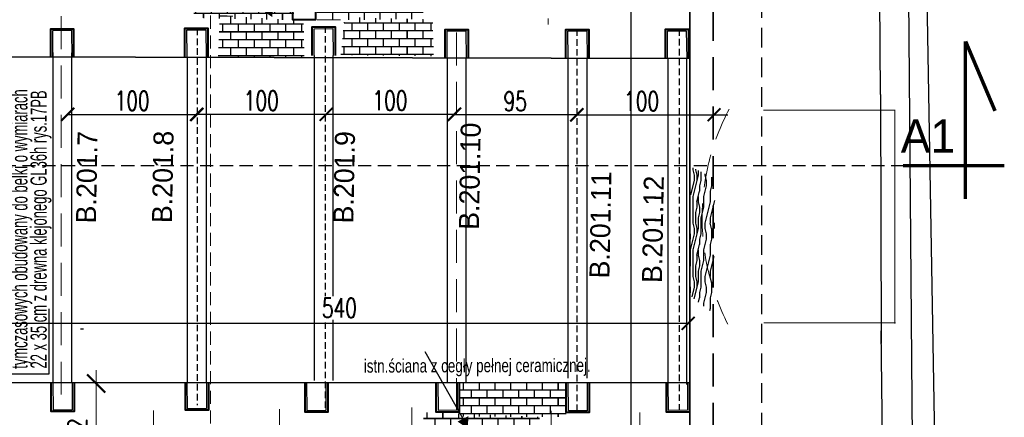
# Model space of a CAD drawing. Header units: millimetres. Extents: x 5545 to 136433, y -146986 to -36607.
# Tile 118 of 159: x 37519 to 38279, y -50598 to -50291. Entities that reach past the tile are written whole.
import ezdxf

# ---------------------------------------------------------------- set-up
doc = ezdxf.new("R2010")
doc.units = ezdxf.units.MM
doc.header["$LTSCALE"] = 8
doc.linetypes.add('VERDECKT', pattern=[9.525, 6.35, -3.175])
for name, color, linetype in [('5 WYMIAROWANIE', 253, 'Continuous'), ('Arc_opisy', 18, 'Continuous'), ('WYMIARY', 9, 'Continuous')]:
    doc.layers.add(name, color=color, linetype=linetype)
doc.layers.add('cegły_Nr_Pióra__61', color=7, linetype='Continuous', lineweight=20, true_color=0x6a6a6a)
doc.layers.add('GRUBA', color=74, linetype='Continuous', lineweight=50)
doc.layers.add('Standard', color=7, linetype='Continuous', lineweight=25)
doc.styles.add('BIKTG', font='BIKROMSW.SHX')
doc.styles.add('c20', font='simplex.shx', dxfattribs={"width": 0.7})
doc.styles.add('ISOCP', font='ISOCP.SHX')
doc.styles.add('TXT50', font='bikroms.shx', dxfattribs={"width": 0.75, "height": 10})
doc.dimstyles.new('Kopia c20_50.1', dxfattribs={"dimscale": 0.5, "dimtxt": 30, "dimasz": 20, "dimexe": 1.25, "dimexo": 0.625, "dimgap": 6, "dimtad": 1, "dimdec": 1, "dimrnd": 0.5, "dimtxsty": 'c20', "dimblk": 'ARCHTICK', "dimcen": 0, "dimse1": 1, "dimse2": 1, "dimclrt": 256, "dimadec": 0, "dimazin": 0, "dimtfac": 1, "dimtdec": 1, "dimtix": 1, "dimtmove": 1, "dimatfit": 3, "dimldrblk": 'ARCHTICK', "dimfxl": 1, "dimtfill": 1, "dimtfillclr": 2, "dimarcsym": 0})

# ---------------------------------------------------------------- blocks, each defined once
blk = doc.blocks.new('_ArchTick')
at = {"color": 0, "linetype": 'ByBlock', "const_width": 0.15}
blk.add_lwpolyline([(-0.5, -0.5), (0.5, 0.5)], dxfattribs=at)
blk = doc.blocks.new('*D21099')
at = {"layer": 'Arc_opisy', "color": 0, "lineweight": -2, "ltscale": 0.1}
blk.add_line((37555.59, -50363.93), (37655.59, -50363.93), dxfattribs=at)
at = {"layer": 'Defpoints', "color": 0}
for p in [(37655.59, -50363.93), (37555.59, -50383.49), (37655.59, -50383.49)]:
    blk.add_point(p, dxfattribs=at)
at = {"layer": 'Arc_opisy', "color": 0, "linetype": 'ByBlock', "lineweight": -2, "xscale": 10, "yscale": 10, "zscale": 10, "rotation": 180}
blk.add_blockref('_ArchTick', (37555.59, -50363.93), dxfattribs=at)
at = {"layer": 'Arc_opisy', "color": 0, "linetype": 'ByBlock', "lineweight": -2, "xscale": 10, "yscale": 10, "zscale": 10}
blk.add_blockref('_ArchTick', (37655.59, -50363.93), dxfattribs=at)
at = {"layer": 'Arc_opisy', "lineweight": 25, "ltscale": 0.1, "insert": (37605.59, -50353.43), "char_height": 15, "attachment_point": 5, "style": 'c20', "bg_fill": 3, "box_fill_scale": 1.1, "bg_fill_color": 256, "bg_fill_true_color": 13158600, "bg_fill_transparency": 0}
blk.add_mtext('100', dxfattribs=at)
blk = doc.blocks.new('*D21103')
at = {"layer": 'Arc_opisy', "color": 0, "lineweight": -2, "ltscale": 0.1}
blk.add_line((37655.26, -50363.85), (37755.26, -50363.85), dxfattribs=at)
at = {"layer": 'Defpoints', "color": 0}
for p in [(37755.26, -50363.85), (37655.26, -50383.42), (37755.26, -50383.42)]:
    blk.add_point(p, dxfattribs=at)
at = {"layer": 'Arc_opisy', "color": 0, "linetype": 'ByBlock', "lineweight": -2, "xscale": 10, "yscale": 10, "zscale": 10, "rotation": 180}
blk.add_blockref('_ArchTick', (37655.26, -50363.85), dxfattribs=at)
at = {"layer": 'Arc_opisy', "color": 0, "linetype": 'ByBlock', "lineweight": -2, "xscale": 10, "yscale": 10, "zscale": 10}
blk.add_blockref('_ArchTick', (37755.26, -50363.85), dxfattribs=at)
at = {"layer": 'Arc_opisy', "lineweight": 25, "ltscale": 0.1, "insert": (37705.26, -50353.35), "char_height": 15, "attachment_point": 5, "style": 'c20', "bg_fill": 3, "box_fill_scale": 1.1, "bg_fill_color": 256, "bg_fill_true_color": 13158600, "bg_fill_transparency": 0}
blk.add_mtext('100', dxfattribs=at)
blk = doc.blocks.new('G$C2D5568B3')
at = {"layer": '5 WYMIAROWANIE', "lineweight": 15}
blk.add_hatch(color=7, dxfattribs=at).paths.add_polyline_path([(4.67, 8.25), (0, 0), (9.48, 0.08)])
blk = doc.blocks.new('G$CB5EE3834')
at = {"layer": 'Arc_opisy', "lineweight": 25, "ltscale": 0.2}
blk.add_blockref('G$C2D5568B3', (0, 0), dxfattribs=at)
blk = doc.blocks.new('G$C1A704194')
at = {"layer": 'Arc_opisy', "lineweight": 25, "ltscale": 0.2, "rotation": 43.91907581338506}
blk.add_blockref('G$CB5EE3834', (2.36, 0), dxfattribs=at)
blk = doc.blocks.new('*D22957')
at = {"layer": 'Arc_opisy', "color": 0, "lineweight": -2, "ltscale": 0.1}
blk.add_line((37948.74, -50364.24), (37853.74, -50364.24), dxfattribs=at)
at = {"layer": 'Defpoints', "color": 0}
for p in [(37853.74, -50364.24), (37853.74, -50375.17), (37948.74, -50375.71)]:
    blk.add_point(p, dxfattribs=at)
at = {"layer": 'Arc_opisy', "color": 0, "linetype": 'ByBlock', "lineweight": -2, "xscale": 10, "yscale": 10, "zscale": 10, "rotation": 180}
blk.add_blockref('_ArchTick', (37853.74, -50364.24), dxfattribs=at)
at = {"layer": 'Arc_opisy', "color": 0, "linetype": 'ByBlock', "lineweight": -2, "xscale": 10, "yscale": 10, "zscale": 10}
blk.add_blockref('_ArchTick', (37948.74, -50364.24), dxfattribs=at)
at = {"layer": 'Arc_opisy', "lineweight": 25, "ltscale": 0.1, "insert": (37901.24, -50353.74), "char_height": 15, "attachment_point": 5, "style": 'c20', "bg_fill": 3, "box_fill_scale": 1.1, "bg_fill_color": 256, "bg_fill_true_color": 13158600, "bg_fill_transparency": 0}
blk.add_mtext('95', dxfattribs=at)
blk = doc.blocks.new('G$C4B7E9865')
at = {"layer": 'Arc_opisy', "color": 250, "lineweight": 25, "ltscale": 0.1}
blk.add_line((543.95, 5.53), (5.53, 5.53), dxfattribs=at)
at = {"layer": 'Arc_opisy', "color": 250, "lineweight": 25, "xscale": 10, "yscale": 10, "zscale": 10, "rotation": 180}
blk.add_blockref('_ArchTick', (5.53, 5.53), dxfattribs=at)
at = {"layer": 'Arc_opisy', "color": 250, "lineweight": 25, "xscale": 10, "yscale": 10, "zscale": 10}
blk.add_blockref('_ArchTick', (543.95, 5.53), dxfattribs=at)
at = {"layer": 'Arc_opisy', "lineweight": 25, "ltscale": 0.1, "insert": (274.74, 17.46), "char_height": 15, "attachment_point": 5, "style": 'c20', "bg_fill": 3, "box_fill_scale": 1.1, "bg_fill_color": 256, "bg_fill_true_color": 13158600, "bg_fill_transparency": 0}
blk.add_mtext('540', dxfattribs=at)

msp = doc.modelspace()

# ---------------------------------------------------------------- hatches: boundary and pattern name
at = {"layer": 'Arc_opisy', "lineweight": 25, "ltscale": 0.2}
h = msp.add_hatch(dxfattribs=at)
h.set_pattern_fill('panel', color=250, scale=41.2, angle=270, style=0, pattern_type=2)
h.set_pattern_definition([(270, (86173.306, -11653.89), (41.2, -8e-15), [8.24, -12.36, 4.12, -16.48]), (270, (86174.336, -11682.73), (41.2, -8e-15), [8.24, -32.96]), (270, (86176.396, -11678.61), (41.2, -8e-15), [4.12, -37.08]), (270, (86177.426, -11655.95), (41.2, -8e-15), [2.06, -28.84, 2.06, -8.24]), (270, (86179.486, -11670.37), (41.2, -8e-15), [8.24, -12.36, 2.06, -18.54]), (270, (86180.516, -11660.07), (41.2, -8e-15), [6.18, -35.02]), (270, (86181.546, -11670.37), (41.2, -8e-15), [12.36, -28.84]), (270, (86182.576, -11658.01), (41.2, -8e-15), [8.24, -32.96]), (270, (86183.606, -11674.49), (41.2, -8e-15), [20.6, -20.6]), (270, (86185.666, -11662.13), (41.2, -8e-15), [4.12, -12.36, 8.24, -16.48]), (270, (86186.696, -11690.97), (41.2, -8e-15), [8.24, -32.96]), (270, (86187.726, -11682.73), (41.2, -8e-15), [4.12, -37.08]), (270, (86188.756, -11674.49), (41.2, -8e-15), [4.12, -37.08]), (270, (86189.786, -11653.89), (41.2, -8e-15), [8.24, -32.96]), (270, (86190.816, -11674.49), (41.2, -8e-15), [8.24, -32.96]), (270, (86192.876, -11674.49), (41.2, -8e-15), [8.24, -8.24, 8.24, -16.48]), (270, (86194.936, -11666.25), (41.2, -8e-15), [4.12, -20.6, 8.24, -8.24]), (270, (86195.966, -11674.49), (41.2, -8e-15), [12.36, -28.84]), (270, (86198.026, -11674.49), (41.2, -8e-15), [8.24, -32.96]), (270, (86199.056, -11658.01), (41.2, -8e-15), [12.36, -16.48, 4.12, -8.24]), (270, (86201.116, -11658.01), (41.2, -8e-15), [20.6, -20.6]), (270, (86202.146, -11682.73), (41.2, -8e-15), [4.12, -37.08]), (270, (86203.176, -11670.37), (41.2, -8e-15), [8.24, -32.96]), (270, (86204.206, -11662.13), (41.2, -8e-15), [4.12, -16.48, 4.12, -16.48]), (270, (86205.236, -11658.01), (41.2, -8e-15), [4.12, -12.36, 8.24, -16.48]), (270, (86206.266, -11666.25), (41.2, -8e-15), [4.12, -20.6, 4.12, -12.36]), (270, (86207.296, -11674.49), (41.2, -8e-15), [12.36, -28.84]), (270, (86209.356, -11658.01), (41.2, -8e-15), [8.24, -32.96]), (270, (86210.386, -11678.61), (41.2, -8e-15), [4.12, -37.08]), (270, (86211.416, -11686.85), (41.2, -8e-15), [4.12, -37.08]), (284.036243, (86176.396, -11682.73), (-2e-09, -41.2), [4.2436, -165.628348]), (284.036243, (86185.666, -11686.85), (-2e-09, -41.2), [4.2436, -165.628348]), (284.036243, (86210.386, -11682.73), (-2e-09, -41.2), [4.2436, -165.628348]), (284.036243, (86194.936, -11670.37), (-2e-09, -41.2), [4.2436, -165.628348]), (284.036243, (86201.116, -11678.61), (-2e-09, -41.2), [4.2436, -165.628348]), (284.036243, (86198.026, -11682.73), (-2e-09, -41.2), [4.2436, -165.628348]), (284.036243, (86205.236, -11662.13), (-2e-09, -41.2), [4.2436, -165.628348]), (284.036243, (86203.176, -11678.61), (-2e-09, -41.2), [4.2436, -165.628348]), (284.036243, (86187.726, -11686.85), (-2e-09, -41.2), [8.4872, -161.384748]), (284.036243, (86190.816, -11682.73), (-2e-09, -41.2), [8.4872, -161.384748]), (284.036243, (86192.876, -11682.73), (-2e-09, -41.2), [8.4872, -161.384748]), (75.963757, (86179.486, -11670.37), (-2e-09, 41.2), [4.2436, -8.4872, 4.2436, -152.897548]), (75.963757, (86185.666, -11662.13), (-2e-09, 41.2), [4.2436, -165.628348]), (75.963757, (86204.206, -11662.13), (-2e-09, 41.2), [8.4872, -161.384748]), (104.036243, (86174.336, -11682.73), (2e-09, 41.2), [4.2436, -165.628348]), (255.963757, (86174.336, -11690.97), (2e-09, -41.2), [4.2436, -165.628348]), (255.963757, (86188.756, -11678.61), (2e-09, -41.2), [4.2436, -165.628348]), (255.963757, (86195.966, -11686.85), (2e-09, -41.2), [4.2436, -165.628348]), (255.963757, (86199.056, -11670.37), (2e-09, -41.2), [4.2436, -165.628348]), (255.963757, (86204.206, -11666.25), (2e-09, -41.2), [4.2436, -165.628348]), (255.963757, (86206.266, -11670.37), (2e-09, -41.2), [4.2436, -165.628348]), (255.963757, (86199.056, -11670.37), (2e-09, -41.2), [4.2436, -165.628348]), (255.963757, (86205.236, -11682.73), (2e-09, -41.2), [16.9744, -152.897548]), (255.963757, (86177.426, -11658.01), (2e-09, -41.2), [16.9744, -152.897548]), (255.963757, (86180.516, -11662.13), (2e-09, -41.2), [16.9744, -152.897548]), (255.963757, (86182.576, -11666.25), (2e-09, -41.2), [4.2436, -8.4872, 8.4872, -148.653948]), (255.963757, (86185.666, -11666.25), (2e-09, -41.2), [8.4872, -8.4872, 8.4872, -144.410348]), (255.963757, (86189.786, -11662.13), (2e-09, -41.2), [16.9744, -152.897548]), (255.963757, (86192.876, -11658.01), (2e-09, -41.2), [16.9744, -152.897548]), (255.963757, (86194.936, -11658.01), (2e-09, -41.2), [16.9744, -152.897548]), (255.963757, (86207.296, -11686.85), (2e-09, -41.2), [4.2436, -165.628348]), (255.963768, (86211.416, -11690.97), (7.9e-06, -41.2), [8.4872, -161.384748]), (255.963768, (86209.356, -11666.25), (7.9e-06, -41.2), [8.4872, -161.384748]), (255.963758, (86173.306, -11662.13), (7e-07, -41.2), [16.9744, -152.897548]), (255.963758, (86202.146, -11686.85), (7e-07, -41.2), [12.7308, -157.141148]), (255.963758, (86199.056, -11690.97), (7e-07, -41.2), [25.4616, -144.410348])])
h.paths.add_polyline_path([(38055.277, -50413.637), (38036.771, -50404.236), (38035.822, -50503.551), (38054.054, -50517.841)])
at = {"layer": 'Standard', "lineweight": 20, "ltscale": 0.5}
h = msp.add_hatch(dxfattribs=at)
h.set_pattern_fill('AR-B816C', color=250, scale=0.03, style=0)
h.set_pattern_definition([(0, (481.297, -0.1586), (6.096, 6.096), [11.90625, -0.28575]), (0, (475.201, 0.127), (6.096, 6.096), [11.90625, -0.28575]), (90, (481.297, -0.1586), (-6.096, 6.096), [-6.38175, 5.81025]), (90, (481.0114, -0.1586), (-6.096, 6.096), [-6.38175, 5.81025])])
h.paths.add_polyline_path([(37730.172, -50291.039), (37731.153, -50269.851), (37653.672, -50268.65), (37653.167, -50289.348)])
h = msp.add_hatch(dxfattribs=at)
h.set_pattern_fill('AR-B816C', color=250, scale=0.03, style=0)
h.set_pattern_definition([(0, (581.0556, 0.6685), (6.096, 6.096), [11.90625, -0.28575]), (0, (574.9596, 0.954), (6.096, 6.096), [11.90625, -0.28575]), (90, (581.0556, 0.6685), (-6.096, 6.096), [-6.38175, 5.81025]), (90, (580.77, 0.6685), (-6.096, 6.096), [-6.38175, 5.81025])])
h.paths.add_polyline_path([(37829.931, -50290.211), (37830.911, -50269.024), (37747.986, -50269.262), (37748.514, -50291.273)])
h = msp.add_hatch(dxfattribs=at)
h.set_pattern_fill('AR-B816C', color=250, scale=0.03, style=0)
h.set_pattern_definition([(0, (483.8585, -20.523), (6.096, 6.096), [11.90625, -0.28575]), (0, (477.7625, -20.237), (6.096, 6.096), [11.90625, -0.28575]), (90, (483.8585, -20.523), (-6.096, 6.096), [-6.38175, 5.81025]), (90, (483.573, -20.523), (-6.096, 6.096), [-6.38175, 5.81025])])
h.paths.add_polyline_path([(37738.501, -50319.726), (37737.82, -50291.579), (37673.325, -50287.497), (37672.021, -50318.979)])
h = msp.add_hatch(dxfattribs=at)
h.set_pattern_fill('AR-B816C', color=250, scale=0.03, style=0)
h.set_pattern_definition([(0, (583.617, -19.696), (6.096, 6.096), [11.90625, -0.28575]), (0, (577.521, -19.41), (6.096, 6.096), [11.90625, -0.28575]), (90, (583.617, -19.696), (-6.096, 6.096), [-6.38175, 5.81025]), (90, (583.331, -19.696), (-6.096, 6.096), [-6.38175, 5.81025])])
h.paths.add_polyline_path([(37838.26, -50318.899), (37837.579, -50290.752), (37769.628, -50288.865), (37766.649, -50318.152)])
h = msp.add_hatch(dxfattribs=at)
h.set_pattern_fill('AR-B816C', color=250, scale=0.03, style=0)
h.set_pattern_definition([(0, (687.9796, -303.041), (6.096, 6.096), [11.90625, -0.28575]), (0, (681.8836, -302.755), (6.096, 6.096), [11.90625, -0.28575]), (90, (687.9796, -303.041), (-6.096, 6.096), [-6.38175, 5.81025]), (90, (687.694, -303.041), (-6.096, 6.096), [-6.38175, 5.81025])])
h.paths.add_polyline_path([(37940.414, -50597.511), (37941.207, -50570.96), (37858.516, -50571.752), (37858.12, -50596.982)])
h = msp.add_hatch(dxfattribs=at)
h.set_pattern_fill('AR-B816C', color=250, scale=0.03, style=0)
h.set_pattern_definition([(0, (659.9287, -325.0724), (6.096, 6.096), [11.90625, -0.28575]), (0, (653.8327, -324.7867), (6.096, 6.096), [11.90625, -0.28575]), (90, (659.9287, -325.0724), (-6.096, 6.096), [-6.38175, 5.81025]), (90, (659.643, -325.0724), (-6.096, 6.096), [-6.38175, 5.81025])])
h.paths.add_polyline_path([(37919.718, -50619.712), (37920.049, -50597.422), (37830.465, -50593.784), (37830.069, -50619.014)])

# ---------------------------------------------------------------- linework, layer by layer
at = {"color": 250, "linetype": 'ByBlock', "lineweight": 50}
msp.add_line((37584.676, -50578.519), (37570.908, -50564.751), dxfattribs=at)
at = {"layer": 'Arc_opisy', "color": 250, "linetype": 'VERDECKT', "lineweight": 20, "ltscale": 0.2}
msp.add_line((37665.937, -51242.705), (37665.937, -49620.521), dxfattribs=at)
at = {"layer": 'Arc_opisy', "color": 250, "linetype": 'VERDECKT', "lineweight": 20, "ltscale": 0.5}
for p, q in [((37550.843, -49830.897), (37550.843, -50592.753)), ((37926.721, -50294.646), (37926.721, -50289.847)), ((37855.979, -50300.702), (37855.979, -50592.37)), ((37622.1, -50592.587), (37622.1, -51062.357)), ((37719.249, -50591.543), (37719.249, -51061.312)), ((37821.433, -50590.164), (37821.433, -51059.933)), ((37928.919, -50592.661), (37928.919, -51062.43)), ((37997.32, -50594.093), (37997.32, -51063.863))]:
    msp.add_line(p, q, dxfattribs=at)
at = {"layer": 'Arc_opisy', "linetype": 'VERDECKT', "lineweight": 25, "ltscale": 0.1}
for p, q in [((37948.738, -50298.258), (37948.738, -50592.471)), ((38027.906, -50298.081), (38027.906, -50592.295))]:
    msp.add_line(p, q, dxfattribs=at)
at = {"layer": 'Arc_opisy', "lineweight": 25, "ltscale": 0.1}
msp.add_line((37948.83, -50364.216), (38065.333, -50364.216), dxfattribs=at)
at = {"layer": 'Arc_opisy', "color": 250, "linetype": 'VERDECKT', "lineweight": 25, "ltscale": 0.2}
msp.add_line((37048.474, -50403.405), (38244.424, -50403.405), dxfattribs=at)
at = {"layer": 'Arc_opisy', "color": 250, "lineweight": 25, "ltscale": 0.1}
for p, q in [((37831.501, -50546.989), (37865.106, -50606.294)), ((37541.393, -50564.426), (37502.583, -50564.426))]:
    msp.add_line(p, q, dxfattribs=at)
at = {"layer": 'Arc_opisy', "color": 250, "lineweight": 13, "ltscale": 0.2}
msp.add_line((37577.705, -50561.278), (37577.705, -51064.233), dxfattribs=at)
at = {"layer": 'Arc_opisy', "color": 250, "lineweight": 40, "ltscale": 0.5}
for points in [[(37747.177, -50268.415), (37747.177, -50291.035), (37729.477, -50291.035), (37729.477, -50268.413)], [(37542.717, -50319.978), (37542.717, -50297.778), (37560.417, -50297.778), (37560.417, -50319.978)], [(37646.361, -50319.611), (37646.361, -50297.411), (37664.06, -50297.411), (37664.06, -50319.611)], [(37744.46, -50318.418), (37744.46, -50296.457), (37762.159, -50296.457), (37762.159, -50318.458)], [(37847.113, -50320.343), (37847.113, -50298.26), (37864.812, -50298.26), (37864.812, -50320.382)], [(37940.445, -50320.505), (37940.445, -50298.305), (37958.144, -50298.305), (37958.144, -50320.581)], [(38017.277, -50320.656), (38017.277, -50298.201), (38034.976, -50298.201), (38034.976, -50320.696)], [(37560.855, -50570.713), (37560.855, -50593.333), (37543.156, -50593.333), (37543.156, -50570.711)], [(37664.444, -50570.998), (37664.444, -50592.274), (37646.744, -50592.274), (37646.744, -50570.996)], [(37756.697, -50571.174), (37756.697, -50593.794), (37738.998, -50593.794), (37738.998, -50571.172)], [(37857.975, -50571.007), (37857.975, -50593.627), (37840.276, -50593.627), (37840.276, -50571.005)], [(37958.324, -50571.305), (37958.324, -50593.925), (37940.624, -50593.925), (37940.624, -50571.303)], [(38035.699, -50571.007), (38035.699, -50593.627), (38018, -50593.627), (38018, -50571.005)]]:
    msp.add_lwpolyline(points, dxfattribs=at)
at = {"layer": 'Arc_opisy', "color": 250, "lineweight": 25, "ltscale": 0.5}
for points in [[(37544.303, -50319.974), (37544.253, -50299.066), (37558.756, -50298.973), (37559.037, -50319.974)], [(37647.947, -50319.607), (37647.897, -50298.7), (37662.4, -50298.606), (37662.681, -50319.607)], [(37746.045, -50318.422), (37745.995, -50297.746), (37760.499, -50297.652), (37760.777, -50318.454)], [(37848.698, -50320.346), (37848.649, -50299.548), (37863.152, -50299.455), (37863.385, -50320.391)], [(37942.03, -50320.501), (37941.98, -50299.593), (37956.484, -50299.5), (37956.765, -50320.501)], [(38018.863, -50320.66), (38018.813, -50299.489), (38033.316, -50299.396), (38033.601, -50320.693)], [(37559.272, -50570.713), (37559.32, -50592.045), (37544.816, -50592.138), (37544.546, -50570.711)], [(37662.863, -50570.998), (37662.908, -50590.986), (37648.404, -50591.079), (37648.151, -50570.996)], [(37755.113, -50571.174), (37755.161, -50592.506), (37740.658, -50592.599), (37740.388, -50571.172)], [(37856.391, -50571.006), (37856.439, -50592.338), (37841.936, -50592.432), (37841.666, -50571.005)], [(37956.74, -50571.305), (37956.788, -50592.637), (37942.284, -50592.73), (37942.014, -50571.303)], [(38034.115, -50571.006), (38034.163, -50592.338), (38019.66, -50592.432), (38019.39, -50571.005)]]:
    msp.add_lwpolyline(points, dxfattribs=at)
at = {"layer": 'Standard', "color": 250, "lineweight": 25}
for p, q in [((38199.663, -49673.382), (38212.674, -51224.063)), ((38183.199, -50348.528), (38179.159, -49683.202)), ((38183.199, -50348.528), (38179.159, -49683.202)), ((38235.908, -51253.463), (38218.03, -50204.519)), ((38235.908, -51253.463), (38218.03, -50204.519)), ((38183.199, -50348.528), (38183.791, -50540.802)), ((38191.847, -51207.833), (38183.791, -50530.91)), ((38191.847, -51207.833), (38183.791, -50530.91)), ((37522.765, -50554.828), (37521.802, -50556.118)), ((37522.765, -50554.828), (37521.802, -50556.118))]:
    msp.add_line(p, q, dxfattribs=at)
at = {"layer": 'Standard', "color": 250, "linetype": 'VERDECKT', "lineweight": 25, "ltscale": 0.3}
msp.add_line((38091.634, -51089.534), (38091.634, -49792.653), dxfattribs=at)
at = {"layer": 'Standard', "color": 250, "linetype": 'VERDECKT', "lineweight": 35, "ltscale": 0.5}
msp.add_line((38054.052, -51069.142), (38054.052, -49819.157), dxfattribs=at)
at = {"layer": 'Standard', "color": 250, "lineweight": 35, "ltscale": 0.5}
msp.add_line((38036.134, -49847.447), (38036.134, -51041.547), dxfattribs=at)
at = {"layer": 'Standard', "color": 250, "lineweight": 70}
for p, q in [((38248.713, -50428.982), (38248.713, -50307.572)), ((38248.713, -50307.572), (38271.508, -50361.133)), ((38200.66, -50403.348), (38278.767, -50403.348))]:
    msp.add_line(p, q, dxfattribs=at)
at = {"layer": 'Standard', "color": 250, "lineweight": 25, "ltscale": 2}
for p, q in [((37544.589, -50570.986), (37544.589, -50316.238)), ((37544.589, -50570.986), (37544.589, -50316.238)), ((37559.009, -50570.988), (37559.009, -50316.27)), ((37559.009, -50570.988), (37559.009, -50316.27)), ((37746.314, -50569.316), (37746.314, -50318.422)), ((37746.314, -50569.316), (37746.314, -50318.422)), ((37760.734, -50569.318), (37760.747, -50318.446)), ((37760.734, -50569.318), (37760.747, -50318.446)), ((37648.423, -50570.732), (37648.423, -50319.628)), ((37648.423, -50570.732), (37648.423, -50319.628)), ((37662.843, -50570.734), (37662.843, -50319.661)), ((37662.843, -50570.734), (37662.843, -50319.661)), ((37849.006, -50571.019), (37849.006, -50320.347)), ((37849.006, -50571.019), (37849.006, -50320.347)), ((37863.426, -50571.021), (37863.392, -50320.372)), ((37863.426, -50571.021), (37863.392, -50320.372)), ((37942.25, -50567.578), (37942.25, -50320.545)), ((37942.25, -50567.578), (37942.25, -50320.545)), ((37956.67, -50567.58), (37956.67, -50320.577)), ((37956.67, -50567.58), (37956.67, -50320.577)), ((38019.384, -50572.362), (38019.384, -50320.661)), ((38019.384, -50572.362), (38019.384, -50320.661)), ((38033.804, -50572.363), (38033.804, -50320.693)), ((38033.804, -50572.363), (38033.804, -50320.693)), ((37565.634, -50529.355), (37568.125, -50529.355)), ((37565.634, -50529.355), (37568.125, -50529.355))]:
    msp.add_line(p, q, dxfattribs=at)
at = {"layer": 'Standard', "color": 250, "lineweight": 35}
for p, q in [((37302.351, -50319.064), (38036.134, -50320.701)), ((37302.351, -50319.064), (38036.134, -50320.701)), ((38036.134, -50571.037), (36700.421, -50570.887)), ((38036.134, -50571.037), (36700.421, -50570.887))]:
    msp.add_line(p, q, dxfattribs=at)
at = {"layer": 'Standard', "color": 250, "linetype": 'VERDECKT', "lineweight": 20, "ltscale": 2}
for p, q in [((38194.467, -50360.538), (38065.704, -50360.538)), ((38194.783, -50524.892), (38066.373, -50524.892))]:
    msp.add_line(p, q, dxfattribs=at)
at = {"layer": 'Standard', "color": 250, "lineweight": 20, "ltscale": 2}
msp.add_line((38194.22, -50525.204), (38194.22, -50360.515), dxfattribs=at)
at = {"layer": 'Standard', "color": 250, "linetype": 'VERDECKT', "lineweight": 20, "ltscale": 0.5}
msp.add_arc((38225.286, -50443.847), 179.738, 152.145666, 207.161248, dxfattribs=at)

# ---------------------------------------------------------------- block references
at = {"layer": 'Arc_opisy', "lineweight": 25, "ltscale": 0.2, "rotation": 41.68557181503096}
for p in [(37711.926, -50290.332), (37862.804, -50607.832)]:
    msp.add_blockref('G$C1A704194', p, dxfattribs=at)
at = {"layer": 'Arc_opisy', "lineweight": 25, "ltscale": 0.1, "xscale": 10, "yscale": 10, "zscale": 10, "rotation": 180}
msp.add_blockref('_ArchTick', (37948.83, -50364.216), dxfattribs=at)
at = {"layer": 'Arc_opisy', "lineweight": 25, "ltscale": 0.1, "xscale": 10, "yscale": 10, "zscale": 10}
msp.add_blockref('_ArchTick', (38054.774, -50364.216), dxfattribs=at)

# ---------------------------------------------------------------- texts
at = {"layer": 'Arc_opisy', "lineweight": 25, "ltscale": 0.1, "char_height": 15, "attachment_point": 5, "style": 'c20', "bg_fill": 3, "box_fill_scale": 1.1, "bg_fill_color": 256, "bg_fill_true_color": 13158600, "bg_fill_transparency": 0}
for insert in [(37804.572, -50353.242), (37998.83, -50353.716)]:
    msp.add_mtext('100', dxfattribs=dict(at, insert=insert))
at = {"layer": 'cegły_Nr_Pióra__61', "color": 250, "lineweight": 25, "ltscale": 50, "insert": (37784.377, -50552.971), "char_height": 10.3, "width": 280.32086, "attachment_point": 1, "rotation": 0.206287, "style": 'TXT50'}
msp.add_mtext('{\\C0;istn.ściana z cegły pełnej ceramicznej. \\P}', dxfattribs=at)
at = {"layer": 'GRUBA', "color": 250, "style": 'BIKTG'}
msp.add_text('A1', height=25.75, dxfattribs=at).set_placement((38198.835, -50393.534))
at = {"layer": 'Standard', "color": 250, "linetype": 'Continuous', "lineweight": 25, "style": 'ISOCP'}
msp.add_text('62', height=16.05, rotation=90, dxfattribs=at).set_placement((37571.257, -50618.629))
at = {"layer": 'WYMIARY', "color": 250, "char_height": 15.45, "attachment_point": 1, "rotation": 88.91764}
for s, insert in [('B.201.10', (37857.7, -50452.824)), ('B.201.7', (37562.153, -50447.859)), ('B.201.8', (37620.804, -50447.625)), ('B.201.9', (37760.855, -50447.893)), ('B.201.11', (37958.497, -50490.342)), ('B.201.12', (37999.01, -50493.848))]:
    msp.add_mtext_dynamic_manual_height_columns(s, width=1617.92511, gutter_width=12.5, heights=[0], dxfattribs=dict(at, insert=insert)).dxf.set("width", 1666.46286)

# ---------------------------------------------------------------- next in the draw order: linework, layer by layer
at = {"layer": 'Arc_opisy', "color": 6, "lineweight": 25, "ltscale": 0.1}
msp.add_line((37990.384, -49797.814), (37990.384, -51168.044), dxfattribs=at)

# ---------------------------------------------------------------- next in the draw order: dimensions: what is measured, and where the dimension line sits
at = {"layer": 'Arc_opisy', "lineweight": 25, "ltscale": 0.1}
for base, p1, p2, picture, middle in [((37655.589, -50363.927), (37555.589, -50383.49), (37655.589, -50383.49), '*D21099', (37605.589, -50353.427)), ((37853.739, -50364.237), (37948.738, -50375.705), (37853.739, -50375.167), '*D22957', (37901.239, -50353.737))]:
    dim = msp.add_linear_dim(base=base, p1=p1, p2=p2, dimstyle='Kopia c20_50.1', dxfattribs=at)
    dim.commit()
    dim.dimension.update_dxf_attribs({"geometry": picture, "text_midpoint": middle})

# ---------------------------------------------------------------- next in the draw order: block references
at = {"layer": 'Arc_opisy', "lineweight": 25, "xscale": 10, "yscale": 10, "zscale": 10}
for p in [(37555.96, -50363.831), (37854.572, -50363.742)]:
    msp.add_blockref('_ArchTick', p, dxfattribs=at)

# ---------------------------------------------------------------- next in the draw order: dimensions: what is measured, and where the dimension line sits
at = {"layer": 'Arc_opisy', "lineweight": 25, "ltscale": 0.1}
dim = msp.add_linear_dim(base=(37755.263, -50363.853), p1=(37655.263, -50383.416), p2=(37755.263, -50383.416), dimstyle='Kopia c20_50.1', dxfattribs=at)
dim.commit()
dim.dimension.update_dxf_attribs({"geometry": '*D21103', "text_midpoint": (37705.263, -50353.353)})

# ---------------------------------------------------------------- next in the draw order: linework, layer by layer
at = {"layer": 'Arc_opisy', "linetype": 'VERDECKT', "lineweight": 25, "ltscale": 0.1}
for p, q in [((37754.59, -50295.849), (37754.59, -50591.728)), ((37655.656, -50297.68), (37655.656, -50588.47))]:
    msp.add_line(p, q, dxfattribs=at)
at = {"layer": 'Arc_opisy', "lineweight": 25, "ltscale": 0.1}
msp.add_line((37754.572, -50363.742), (37854.572, -50363.742), dxfattribs=at)

# ---------------------------------------------------------------- next in the draw order: block references
at = {"layer": 'Arc_opisy', "color": 250, "lineweight": 25, "ltscale": 0.1}
msp.add_blockref('G$C4B7E9865', (37490.817, -50530.771), dxfattribs=at)

# ---------------------------------------------------------------- next in the draw order: linework, layer by layer
msp.add_line((37541.393, -50513.955), (37541.393, -50564.426), dxfattribs=at)

# ---------------------------------------------------------------- next in the draw order: texts
at = {"layer": 'Arc_opisy', "linetype": 'Continuous', "lineweight": 25, "ltscale": 0.1, "style": 'TXT50', "width": 0.6}
for s, p in [('tymczasowych obudowany do belki o wymiarach', (37524.761, -50560.278)), ('22 x 35 cm z drewna klejonego GL36h rys.17PB', (37539.627, -50560.05))]:
    msp.add_text(s, height=12.5, rotation=90, dxfattribs=at).set_placement(p)

doc.saveas('drawing.dxf')
